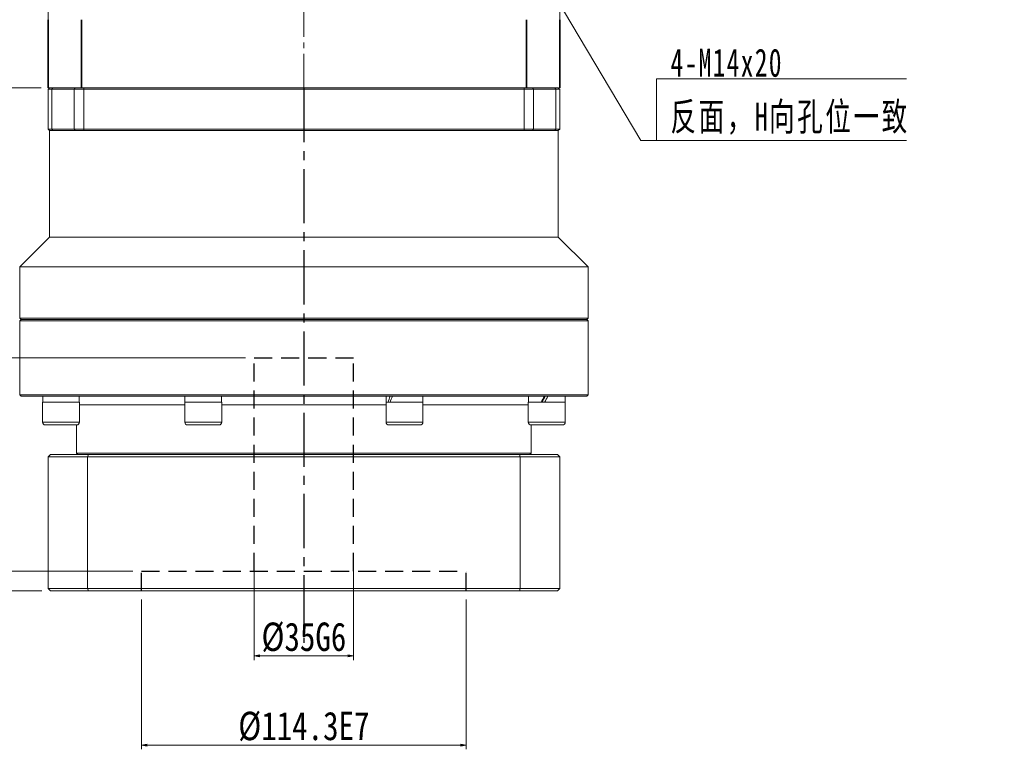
# Model space of a CAD drawing. Header units: millimetres. Extents: x -63 to 1211, y -31 to 858.
# Tile 3 of 5: x 236 to 583, y 272 to 529. Entities that reach past the tile are written whole.
import ezdxf

# ---------------------------------------------------------------- set-up
doc = ezdxf.new("R2010")
doc.units = ezdxf.units.MM
for name, pattern in [('CENTER2', [28.575, 19.05, -3.175, 3.175, -3.175]), ('DASHED2', [9.525, 6.35, -3.175]), ('点画线', [18, 12, -2, 2, -2])]:
    doc.linetypes.add(name, pattern=pattern)
doc.layers.add('3中心线层', color=1, linetype='CENTER2')
doc.layers.add('4虚线层', color=6, linetype='DASHED2')
for name, color, linetype, lineweight in [('中心线层', 1, '点画线', 18), ('尺寸线层', 3, 'Continuous', 18), ('粗实线层', 7, 'Continuous', 35)]:
    doc.layers.add(name, color=color, linetype=linetype, lineweight=lineweight)
doc.styles.add('宋体', font='SimSun.ttf', dxfattribs={"width": 0.8})
doc.styles.add('标准', font='SimSun.ttf', dxfattribs={"width": 0.667})
doc.dimstyles.new('A水平标注$0', dxfattribs={"dimtxt": 3.5, "dimasz": 2, "dimexe": 1.5, "dimexo": 3, "dimgap": 1.1, "dimtad": 1, "dimtoh": 1, "dimdec": 4, "dimdsep": 46, "dimtxsty": '宋体', "dimblk": 'OPEN', "dimcen": 3, "dimclrd": 3, "dimclre": 3, "dimclrt": 6, "dimadec": 0, "dimazin": 0, "dimtm": 1e-09, "dimtfac": 1, "dimtdec": 4, "dimtix": 1, "dimtmove": 0, "dimatfit": 3, "dimldrblk": 'OPEN', "dimfxl": 0, "dimlwd": 13, "dimlwe": 13, "dimarcsym": 0})

# ---------------------------------------------------------------- blocks, each defined once
blk = doc.blocks.new('*X5')
at = {"layer": '尺寸线层', "linetype": 'Continuous'}
blk.add_hatch(color=0, dxfattribs=at).paths.add_polyline_path([(-48.59, 72.53), (-42.47, 64.65), (-44.6, 63.39)], flags=0)
at = {"layer": '尺寸线层', "color": 0, "linetype": 'Continuous'}
blk.add_line((-48.59, 72.53), (-5.5, 0), dxfattribs=at)
at = {"layer": '尺寸线层', "color": 0}
for p, q in [((0, 21.63), (87.95, 21.63)), ((0, 0), (0, 21.63)), ((-5.5, 0), (0, 0)), ((0, 0), (87.95, 0))]:
    blk.add_line(p, q, dxfattribs=at)
at = {"layer": '尺寸线层', "color": 0, "insert": (4.95, 1.98), "char_height": 9.9, "width": 166.0005, "attachment_point": 7, "line_spacing_factor": 1.15057, "style": '标准'}
blk.add_mtext('\\T1.1;4-M14x20\\P反面，H向孔位一致', dxfattribs=at)
blk = doc.blocks.new('_Open')
at = {"color": 0, "linetype": 'ByBlock', "lineweight": -2}
for p, q in [((-1, 0.17), (0, 0)), ((-1, -0.17), (0, 0)), ((0, 0), (-1, 0))]:
    blk.add_line(p, q, dxfattribs=at)
blk = doc.blocks.new('*D45')
at = {"color": 3, "lineweight": 13, "transparency": 16777216}
for p, q in [((246.21, 519.57), (246.21, 535.59)), ((248.21, 534.09), (424.21, 534.09)), ((426.21, 519.57), (426.21, 535.59))]:
    blk.add_line(p, q, dxfattribs=at)
at = {"layer": 'Defpoints', "color": 0, "transparency": 16777216}
for p in [(426.21, 534.09), (246.21, 516.57), (426.21, 516.57)]:
    blk.add_point(p, dxfattribs=at)
at = {"color": 3, "lineweight": 13, "transparency": 16777216, "xscale": 2, "yscale": 2, "zscale": 2, "rotation": 180}
blk.add_blockref('_Open', (246.21, 534.09), dxfattribs=at)
at = {"color": 3, "lineweight": 13, "transparency": 16777216, "xscale": 2, "yscale": 2, "zscale": 2}
blk.add_blockref('_Open', (426.21, 534.09), dxfattribs=at)
at = {"color": 6, "transparency": 16777216, "insert": (336.21, 536.94), "char_height": 3.5, "attachment_point": 5, "style": '宋体', "bg_fill": 3, "box_fill_scale": 1.1, "bg_fill_color": 256, "bg_fill_true_color": 13158600, "bg_fill_transparency": 0}
blk.add_mtext('180', dxfattribs=at)
blk = doc.blocks.new('*D46')
at = {"layer": 'Defpoints', "color": 0, "transparency": 16777216}
for p in [(279.06, 334.56), (226.09, 327.57), (247.01, 327.57)]:
    blk.add_point(p, dxfattribs=at)
at = {"layer": '尺寸线层', "color": 3, "lineweight": 13, "transparency": 16777216}
for p, q in [((226.09, 336.56), (226.09, 349.51)), ((276.06, 334.56), (224.59, 334.56)), ((226.09, 327.57), (226.09, 334.56)), ((244.01, 327.57), (224.59, 327.57)), ((226.09, 325.57), (226.09, 323.57))]:
    blk.add_line(p, q, dxfattribs=at)
at = {"layer": '尺寸线层', "color": 3, "lineweight": 13, "transparency": 16777216, "xscale": 2, "yscale": 2, "zscale": 2}
for p, rotation in [((226.09, 334.56), 270), ((226.09, 327.57), 90)]:
    blk.add_blockref('_Open', p, dxfattribs=dict(at, rotation=rotation))
at = {"layer": '尺寸线层', "color": 6, "transparency": 16777216, "insert": (219.59, 345.85), "char_height": 10, "attachment_point": 5, "rotation": 90, "style": '宋体', "bg_fill": 3, "box_fill_scale": 1.1, "bg_fill_color": 256, "bg_fill_true_color": 13158600, "bg_fill_transparency": 0}
blk.add_mtext('7', dxfattribs=at)
blk = doc.blocks.new('*D47')
at = {"layer": 'Defpoints', "color": 0, "transparency": 16777216}
for p in [(318.71, 409.56), (199.68, 327.57), (247.01, 327.57)]:
    blk.add_point(p, dxfattribs=at)
at = {"layer": '尺寸线层', "color": 3, "lineweight": 13, "transparency": 16777216}
for p, q in [((315.71, 409.56), (198.18, 409.56)), ((199.68, 407.56), (199.68, 329.57)), ((244.01, 327.57), (198.18, 327.57))]:
    blk.add_line(p, q, dxfattribs=at)
at = {"layer": '尺寸线层', "color": 3, "lineweight": 13, "transparency": 16777216, "xscale": 2, "yscale": 2, "zscale": 2}
for p, rotation in [((199.68, 409.56), 90), ((199.68, 327.57), 270)]:
    blk.add_blockref('_Open', p, dxfattribs=dict(at, rotation=rotation))
at = {"layer": '尺寸线层', "color": 6, "transparency": 16777216, "insert": (193.18, 365.14), "char_height": 10, "attachment_point": 5, "rotation": 90, "style": '宋体', "bg_fill": 3, "box_fill_scale": 1.1, "bg_fill_color": 256, "bg_fill_true_color": 13158600, "bg_fill_transparency": 0}
blk.add_mtext('82', dxfattribs=at)
blk = doc.blocks.new('*D48')
at = {"layer": 'Defpoints', "color": 0, "transparency": 16777216}
for p in [(279.06, 327.57), (393.36, 327.57), (393.36, 273.32)]:
    blk.add_point(p, dxfattribs=at)
at = {"layer": '尺寸线层', "color": 3, "lineweight": 13, "transparency": 16777216}
for p, q in [((279.06, 324.57), (279.06, 271.82)), ((393.36, 324.57), (393.36, 271.82)), ((281.06, 273.32), (391.36, 273.32))]:
    blk.add_line(p, q, dxfattribs=at)
at = {"layer": '尺寸线层', "color": 3, "lineweight": 13, "transparency": 16777216, "xscale": 2, "yscale": 2, "zscale": 2, "rotation": 180}
blk.add_blockref('_Open', (279.06, 273.32), dxfattribs=at)
at = {"layer": '尺寸线层', "color": 3, "lineweight": 13, "transparency": 16777216, "xscale": 2, "yscale": 2, "zscale": 2}
blk.add_blockref('_Open', (393.36, 273.32), dxfattribs=at)
at = {"layer": '尺寸线层', "color": 6, "transparency": 16777216, "insert": (336.21, 279.82), "char_height": 10, "attachment_point": 5, "style": '宋体', "bg_fill": 3, "box_fill_scale": 1.1, "bg_fill_color": 256, "bg_fill_true_color": 13158600, "bg_fill_transparency": 0}
blk.add_mtext('{%%c114.3}{}{E7}', dxfattribs=at)
blk = doc.blocks.new('*D49')
at = {"layer": 'Defpoints', "color": 0, "transparency": 16777216}
for p in [(318.71, 337.56), (353.71, 337.56), (353.71, 304.71)]:
    blk.add_point(p, dxfattribs=at)
at = {"layer": '尺寸线层', "color": 3, "lineweight": 13, "transparency": 16777216}
for p, q in [((318.71, 334.56), (318.71, 303.21)), ((353.71, 334.56), (353.71, 303.21)), ((320.71, 304.71), (351.71, 304.71))]:
    blk.add_line(p, q, dxfattribs=at)
at = {"layer": '尺寸线层', "color": 3, "lineweight": 13, "transparency": 16777216, "xscale": 2, "yscale": 2, "zscale": 2, "rotation": 180}
blk.add_blockref('_Open', (318.71, 304.71), dxfattribs=at)
at = {"layer": '尺寸线层', "color": 3, "lineweight": 13, "transparency": 16777216, "xscale": 2, "yscale": 2, "zscale": 2}
blk.add_blockref('_Open', (353.71, 304.71), dxfattribs=at)
at = {"layer": '尺寸线层', "color": 6, "transparency": 16777216, "insert": (336.21, 311.21), "char_height": 10, "attachment_point": 5, "style": '宋体', "bg_fill": 3, "box_fill_scale": 1.1, "bg_fill_color": 256, "bg_fill_true_color": 13158600, "bg_fill_transparency": 0}
blk.add_mtext('{%%c35}{}{G6}', dxfattribs=at)
blk = doc.blocks.new('*D50')
at = {"layer": 'Defpoints', "color": 0, "transparency": 16777216}
for p in [(246.71, 504.57), (174.23, 327.57), (247.01, 327.57)]:
    blk.add_point(p, dxfattribs=at)
at = {"layer": '尺寸线层', "color": 3, "lineweight": 13, "transparency": 16777216}
for p, q in [((243.71, 504.57), (172.73, 504.57)), ((174.23, 502.57), (174.23, 329.57)), ((244.01, 327.57), (172.73, 327.57))]:
    blk.add_line(p, q, dxfattribs=at)
at = {"layer": '尺寸线层', "color": 3, "lineweight": 13, "transparency": 16777216, "xscale": 2, "yscale": 2, "zscale": 2}
for p, rotation in [((174.23, 504.57), 90), ((174.23, 327.57), 270)]:
    blk.add_blockref('_Open', p, dxfattribs=dict(at, rotation=rotation))
at = {"layer": '尺寸线层', "color": 6, "transparency": 16777216, "insert": (167.73, 416.07), "char_height": 10, "attachment_point": 5, "rotation": 90, "style": '宋体', "bg_fill": 3, "box_fill_scale": 1.1, "bg_fill_color": 256, "bg_fill_true_color": 13158600, "bg_fill_transparency": 0}
blk.add_mtext('177', dxfattribs=at)

msp = doc.modelspace()

# ---------------------------------------------------------------- linework, layer by layer
at = {"color": 7, "linetype": 'Continuous', "lineweight": 15}
for p, q in [((246.20948, 504.0662), (246.70948, 504.5662)), ((246.20948, 504.0662), (247.51383, 504.0662)), ((246.20948, 504.0662), (246.20948, 490.0662)), ((247.88339, 504.5662), (246.70948, 504.5662)), ((247.51383, 504.0662), (247.88339, 504.5662)), ((247.51383, 504.0662), (255.382, 504.0662)), ((247.51383, 490.0662), (247.51383, 504.0662)), ((255.71878, 504.5662), (247.88339, 504.5662)), ((255.382, 504.0662), (255.71878, 504.5662)), ((255.382, 504.0662), (258.74981, 504.0662)), ((255.382, 504.0662), (255.382, 490.0662)), ((258.74981, 504.5662), (255.71878, 504.5662)), ((258.74981, 504.0662), (258.74981, 504.5662)), ((413.66914, 504.5662), (258.74981, 504.5662)), ((258.74981, 504.0662), (413.66914, 504.0662)), ((258.74981, 490.0662), (258.74981, 504.0662)), ((416.70017, 504.5662), (413.66914, 504.5662)), ((413.66914, 504.0662), (413.66914, 504.5662)), ((413.66914, 504.0662), (417.03696, 504.0662)), ((413.66914, 504.0662), (413.66914, 490.0662)), ((417.03696, 504.0662), (416.70017, 504.5662)), ((424.53556, 504.5662), (416.70017, 504.5662)), ((417.03696, 490.0662), (417.03696, 504.0662)), ((417.03696, 504.0662), (424.90513, 504.0662)), ((424.90513, 504.0662), (424.53556, 504.5662)), ((425.70948, 504.5662), (424.53556, 504.5662)), ((424.90513, 504.0662), (424.90513, 490.0662)), ((424.90513, 504.0662), (426.20948, 504.0662)), ((425.70948, 504.5662), (426.20948, 504.0662)), ((426.20948, 490.0662), (426.20948, 504.0662)), ((247.51383, 490.0662), (246.20948, 490.0662)), ((246.70948, 489.5662), (246.20948, 490.0662)), ((246.70948, 452.0662), (246.70948, 489.5662)), ((246.70948, 489.5662), (247.88339, 489.5662)), ((255.382, 490.0662), (247.51383, 490.0662)), ((247.88339, 489.5662), (247.51383, 490.0662)), ((247.88339, 489.5662), (255.71878, 489.5662)), ((258.74981, 490.0662), (255.382, 490.0662)), ((255.71878, 489.5662), (255.382, 490.0662)), ((255.71878, 489.5662), (258.74981, 489.5662)), ((413.66914, 490.0662), (258.74981, 490.0662)), ((258.74981, 489.5662), (258.74981, 490.0662)), ((258.74981, 489.5662), (336.20948, 489.5662)), ((336.20948, 489.5662), (413.66914, 489.5662)), ((417.03696, 490.0662), (413.66914, 490.0662)), ((413.66914, 489.5662), (413.66914, 490.0662)), ((413.66914, 489.5662), (416.70017, 489.5662)), ((416.70017, 489.5662), (417.03696, 490.0662)), ((416.70017, 489.5662), (424.53556, 489.5662)), ((424.90513, 490.0662), (417.03696, 490.0662)), ((424.53556, 489.5662), (424.90513, 490.0662)), ((424.53556, 489.5662), (425.70948, 489.5662)), ((426.20948, 490.0662), (424.90513, 490.0662)), ((426.20948, 490.0662), (425.70948, 489.5662)), ((425.70948, 489.5662), (425.70948, 452.0662)), ((236.20948, 441.5662), (246.70948, 452.0662)), ((425.70948, 452.0662), (246.70948, 452.0662)), ((425.70948, 452.0662), (436.20948, 441.5662)), ((236.20948, 423.5662), (236.20948, 441.5662)), ((436.20948, 441.5662), (236.20948, 441.5662)), ((436.20948, 441.5662), (436.20948, 423.5662)), ((236.70948, 423.0662), (236.20948, 423.5662)), ((336.20948, 423.5662), (236.20948, 423.5662)), ((236.20948, 422.5662), (236.70948, 423.0662)), ((336.20948, 423.0662), (236.70948, 423.0662)), ((436.20948, 423.5662), (336.20948, 423.5662)), ((435.70948, 423.0662), (336.20948, 423.0662)), ((436.20948, 423.5662), (435.70948, 423.0662)), ((435.70948, 423.0662), (436.20948, 422.5662)), ((236.20948, 396.5662), (236.20948, 422.5662)), ((236.20948, 422.5662), (336.20948, 422.5662)), ((336.20948, 422.5662), (436.20948, 422.5662)), ((436.20948, 422.5662), (436.20948, 396.5662)), ((236.70948, 396.0662), (236.20948, 396.5662)), ((436.20948, 396.5662), (236.20948, 396.5662)), ((236.70948, 396.0662), (435.70948, 396.0662)), ((244.31062, 393.9662), (244.31062, 396.0662)), ((257.19062, 396.0662), (257.19062, 393.9662)), ((294.37126, 393.9662), (294.37126, 395.34001)), ((307.25126, 396.0662), (307.25126, 393.9662)), ((365.1677, 393.9662), (365.1677, 396.0662)), ((378.04769, 396.0662), (378.04769, 393.9662)), ((415.22833, 393.9662), (415.22833, 396.0662)), ((428.10834, 396.0662), (428.10834, 393.9662)), ((436.20948, 396.5662), (435.70948, 396.0662)), ((244.25062, 386.9662), (244.25062, 393.9662)), ((252.43295, 393.9662), (244.25062, 393.9662)), ((257.25062, 393.9662), (252.43295, 393.9662)), ((257.25062, 393.9662), (257.25062, 386.9662)), ((294.31126, 386.9662), (294.31126, 393.9662)), ((306.44043, 393.9662), (294.31126, 393.9662)), ((307.31126, 393.9662), (306.44043, 393.9662)), ((307.31126, 393.9662), (307.31126, 386.9662)), ((365.1077, 386.9662), (365.1077, 393.9662)), ((378.1077, 393.9662), (365.1077, 393.9662)), ((378.1077, 393.9662), (378.1077, 386.9662)), ((415.16833, 386.9662), (415.16833, 393.9662)), ((428.16834, 393.9662), (415.16833, 393.9662)), ((428.16834, 393.9662), (428.16834, 386.9662)), ((245.25062, 385.9662), (252.17413, 385.9662)), ((252.17413, 385.9662), (256.25062, 385.9662)), ((256.20948, 376.0662), (256.20948, 385.9662)), ((295.31126, 385.9662), (305.5744, 385.9662)), ((305.5744, 385.9662), (306.31126, 385.9662)), ((366.1077, 385.9662), (377.1077, 385.9662)), ((416.16834, 385.9662), (427.16834, 385.9662)), ((416.20948, 385.9662), (416.20948, 376.0662)), ((246.20948, 374.7662), (247.00948, 375.5662)), ((246.20948, 374.7662), (260.11579, 374.7662)), ((246.20948, 328.3662), (246.20948, 374.7662)), ((260.3949, 375.5662), (247.00948, 375.5662)), ((256.70948, 375.5662), (256.20948, 376.0662)), ((416.20948, 376.0662), (256.20948, 376.0662)), ((260.11579, 374.7662), (260.3949, 375.5662)), ((260.11579, 374.7662), (260.11579, 328.3662)), ((260.11579, 374.7662), (412.30317, 374.7662)), ((412.02406, 375.5662), (260.3949, 375.5662)), ((412.30317, 374.7662), (412.02406, 375.5662)), ((425.40948, 375.5662), (412.02406, 375.5662)), ((412.30317, 328.3662), (412.30317, 374.7662)), ((412.30317, 374.7662), (426.20948, 374.7662)), ((416.20948, 376.0662), (415.70948, 375.5662)), ((425.40948, 375.5662), (426.20948, 374.7662)), ((426.20948, 374.7662), (426.20948, 328.3662)), ((260.11579, 328.3662), (246.20948, 328.3662)), ((246.20948, 328.3662), (247.00948, 327.56619)), ((247.00948, 327.56619), (260.3949, 327.56619)), ((412.30317, 328.3662), (260.11579, 328.3662)), ((260.3949, 327.56619), (260.11579, 328.3662)), ((260.3949, 327.56619), (412.02406, 327.56619)), ((412.02406, 327.56619), (412.30317, 328.3662)), ((412.02406, 327.56619), (425.40948, 327.56619)), ((426.20948, 328.3662), (412.30317, 328.3662)), ((425.40948, 327.56619), (426.20948, 328.3662))]:
    msp.add_line(p, q, dxfattribs=at)
at = {"color": 8, "linetype": 'Continuous', "lineweight": 15}
for p, q in [((257.25062, 393.0662), (294.31126, 393.0662)), ((307.31126, 393.0662), (365.1077, 393.0662)), ((378.1077, 393.0662), (415.16833, 393.0662)), ((252.43295, 386.9662), (244.25062, 386.9662)), ((257.25062, 386.9662), (252.43295, 386.9662)), ((306.44043, 386.9662), (294.31126, 386.9662)), ((307.31126, 386.9662), (306.44043, 386.9662)), ((378.1077, 386.9662), (365.1077, 386.9662)), ((428.16834, 386.9662), (415.16833, 386.9662))]:
    msp.add_line(p, q, dxfattribs=at)
at = {"color": 7, "linetype": 'Continuous', "lineweight": 15}
for centre, start, end in [((245.25062, 386.9662), 180, 270), ((256.25062, 386.9662), 270, 0), ((295.31126, 386.9662), 180, 270), ((306.31126, 386.9662), 270, 0), ((366.1077, 386.9662), 180, 270), ((377.1077, 386.9662), 270, 0), ((416.16834, 386.9662), 180, 270), ((427.16834, 386.9662), 270, 0)]:
    msp.add_arc(centre, 1, start, end, dxfattribs=at)
at = {"color": 7, "linetype": 'Continuous', "lineweight": 15, "extrusion": (0, 0, -1)}
for centre, major_axis, ratio, start_param, end_param in [((300.81126, 393.9662), (-1.17441, 11.13439), 0.568689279, 4.895776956, 4.961696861), ((371.6077, 396.0662), (4.75706, 10.99516), 0.394806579, 4.353811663, 4.543208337), ((371.6077, 393.9662), (4.75706, 10.99516), 0.394806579, 4.543208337, 4.732605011), ((421.66834, 396.0662), (6.41233, 11.14913), 0.053483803, 4.492241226, 4.6816379), ((421.66834, 396.0662), (4.32136, 7.51355), 0.053483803, 4.398507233, 4.6816379), ((421.66834, 393.9662), (6.41233, 11.14913), 0.053483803, 4.6816379, 4.871034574)]:
    msp.add_ellipse(centre, major_axis=major_axis, ratio=ratio, start_param=start_param, end_param=end_param, dxfattribs=at)
at = {"layer": '4虚线层'}
for p, q in [((318.70948, 409.56486), (353.70948, 409.56486)), ((318.70948, 334.56486), (318.70948, 409.56486)), ((353.70948, 334.56486), (353.70948, 409.56486)), ((279.05948, 334.56486), (393.35948, 334.56486)), ((279.05948, 327.56619), (279.05948, 334.56486)), ((393.35948, 327.56619), (393.35948, 334.56486))]:
    msp.add_line(p, q, dxfattribs=at)
at = {"layer": '中心线层'}
msp.add_line((336.20948, 504.5662), (336.20948, 731.5662), dxfattribs=at)
at = {"layer": '粗实线层'}
for p, q in [((246.20948, 528.5662), (246.20948, 504.5662)), ((257.91993, 504.5662), (257.91993, 528.5662)), ((414.49902, 504.5662), (414.49902, 528.5662)), ((426.20948, 504.5662), (426.20948, 528.5662))]:
    msp.add_line(p, q, dxfattribs=at)

# ---------------------------------------------------------------- block references
at = {"layer": '尺寸线层'}
msp.add_blockref('*X5', (460.24868, 486.08636), dxfattribs=at)

# ---------------------------------------------------------------- next in the draw order: dimensions: what is measured, and where the dimension line sits
dim = msp.add_linear_dim(base=(426.20948, 534.0942), p1=(246.20948, 516.5662), p2=(426.20948, 516.5662), dimstyle='A水平标注$0')
dim.commit()
dim.dimension.update_dxf_attribs({"geometry": '*D45', "text_midpoint": (336.20948, 536.9442)})
dim = msp.add_linear_dim(base=(226.08694, 327.56619), p1=(279.05948, 334.56486), p2=(247.00948, 327.56619), angle=90, dimstyle='A水平标注$0', override={"dimtxt": 10, "dimgap": 1.5, "dimtad": 1, "dimtoh": 0, "dimdec": 1, "dimlfac": 1, "dimpost": '<>', "dimblk": 'Open', "dimse1": 0, "dimse2": 0, "dimsd1": 0, "dimsd2": 0, "dimtofl": 1, "dimtvp": 0.1, "dimtfill": 1, "dimtfillclr": 256}, dxfattribs=at)
dim.commit()
dim.dimension.update_dxf_attribs({"geometry": '*D46', "text_midpoint": (226.08694, 345.84698), "dimtype": 160})

# ---------------------------------------------------------------- next in the draw order: dimensions: what is measured, and where the dimension line sits
dim = msp.add_linear_dim(base=(199.68145, 327.56619), p1=(318.70948, 409.56486), p2=(247.00948, 327.56619), angle=90, dimstyle='A水平标注$0', override={"dimtxt": 10, "dimgap": 1.5, "dimdec": 1, "dimpost": '<>', "dimblk": 'Open', "dimtvp": 0.1, "dimtfill": 1, "dimtfillclr": 256}, dxfattribs=at)
dim.commit()
dim.dimension.update_dxf_attribs({"geometry": '*D47', "text_midpoint": (199.68145, 365.13693), "dimtype": 160})

# ---------------------------------------------------------------- next in the draw order: dimensions: what is measured, and where the dimension line sits
dim = msp.add_linear_dim(base=(174.23487, 327.56619), p1=(246.70948, 504.5662), p2=(247.00948, 327.56619), angle=90, dimstyle='A水平标注$0', override={"dimtxt": 10, "dimgap": 1.5, "dimdec": 1, "dimpost": '<>', "dimtvp": 0.1}, dxfattribs=at)
dim.commit()
dim.dimension.update_dxf_attribs({"geometry": '*D50', "text_midpoint": (167.73487, 416.06619)})
dim = msp.add_linear_dim(base=(393.35948, 273.31928), p1=(279.05948, 327.56619), p2=(393.35948, 327.56619), text='{%%c<>}{}{E7}', dimstyle='A水平标注$0', override={"dimtxt": 10, "dimgap": 1.5, "dimblk": 'Open', "dimtfill": 1, "dimtfillclr": 256}, dxfattribs=at)
dim.commit()
dim.dimension.update_dxf_attribs({"geometry": '*D48', "text_midpoint": (336.20948, 273.31928), "dimtype": 160})

# ---------------------------------------------------------------- next in the draw order: dimensions: what is measured, and where the dimension line sits
dim = msp.add_linear_dim(base=(353.70948, 304.71298), p1=(318.70948, 337.56486), p2=(353.70948, 337.56486), text='{%%c<>}{}{G6}', dimstyle='A水平标注$0', override={"dimtxt": 10, "dimgap": 1.5, "dimblk": 'Open', "dimtfill": 1, "dimtfillclr": 256}, dxfattribs=at)
dim.commit()
dim.dimension.update_dxf_attribs({"geometry": '*D49', "text_midpoint": (336.20948, 304.71298), "dimtype": 160})

# ---------------------------------------------------------------- next in the draw order: linework, layer by layer
at = {"layer": '3中心线层'}
msp.add_line((336.20948, 504.5662), (336.20948, 309.25091), dxfattribs=at)

doc.saveas('drawing.dxf')
